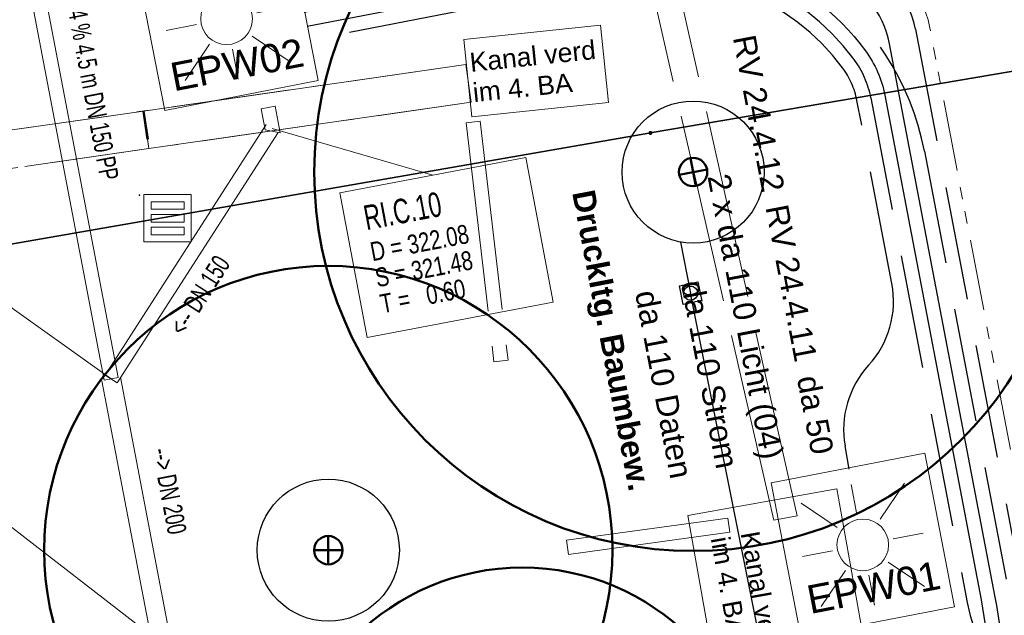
# Model space of a CAD drawing. Extents: x 3503739 to 3504470, y 5375172 to 5375561.
# Tile 69 of 142: x 3504168.69 to 3504179.09, y 5375388.45 to 5375394.74. Entities that reach past the tile are written whole.
import ezdxf

# ---------------------------------------------------------------- set-up
doc = ezdxf.new("R2010")
doc.units = 0
doc.header["$MEASUREMENT"] = 0
for name, pattern in [('140', [41.5, 15, -3.5, 15, -3.5, 1, -3.5]), ('2', [3.4, 1.2, -0.5, 1.2, -0.5]), ('237', [1.5, 0.75, -0.18, 0.13, -0.13, 0.13, -0.18]), ('240', [1.88, 1.25, -0.25, 0.13, -0.25]), ('33', [12, 4, -8]), ('85', [2.7501, 2.0001, -0.25, 0.25, -0.25]), ('86', [2.3751, 2.0001, -0.375]), ('89', [0.85001, 0.30001, -0.125, 0.3, -0.125])]:
    doc.linetypes.add(name, pattern=pattern)
for name, color, linetype in [('3WP_KANALISATION', 7, 'Continuous'), ('68_BL_STREINLAUF', 7, 'Continuous'), ('_4WP_KANAL_STILL', 7, 'Continuous'), ('_4WP_KANALISATIO', 7, 'Continuous'), ('_4WP_KANCAD_', 7, 'Continuous'), ('_4WP_KANCAD__', 7, 'Continuous'), ('_4WP_KANCADT__', 7, 'Continuous'), ('_4WP_LICHT-KSR', 7, 'Continuous'), ('_4WP_LICHT-LAMPE', 7, 'Continuous'), ('_4WP_STADT_BEW_S', 7, 'Continuous'), ('_4WP_STADT_DATEN', 7, 'Continuous'), ('_4WP_STADT_FTT1', 7, 'Continuous'), ('_4WP_STADT_STROM', 7, 'Continuous'), ('BHM_BAUM_NEU', 7, 'Continuous'), ('K_FLURSTUECKE', 7, 'Continuous'), ('K_GRENZEN-UNABGE', 7, 'Continuous'), ('PUNKTHOEHENATTDEF', 7, 'Continuous'), ('PUNKTNUMMERNATTDEF', 7, 'Continuous'), ('PUNKTSPEZIFIKATION', 7, 'Continuous')]:
    doc.layers.add(name, color=color, linetype=linetype)
doc.styles.add('178', font='ARIAL.TTF', dxfattribs={"height": 0.24})
doc.styles.add('207', font='ARIAL.TTF', dxfattribs={"height": 0.2})
doc.styles.add('219', font='ARIAL.TTF', dxfattribs={"height": 0.24})
doc.styles.add('431', font='ARIAL.TTF', dxfattribs={"height": 0.3})
doc.styles.add('434', font='ARIAL.TTF', dxfattribs={"height": 0.24})
doc.styles.add('546', font='ARIALBD.TTF', dxfattribs={"height": 0.24})
doc.styles.add('55', font='ARIAL.TTF', dxfattribs={"height": 0.24})
doc.styles.add('72', font='TXT', dxfattribs={"width": 0.7, "height": 0.2})
doc.styles.add('75', font='TXT', dxfattribs={"width": 0.7, "height": 0.2})
doc.styles.add('77', font='TXT', dxfattribs={"width": 0.7, "height": 0.26})
doc.styles.add('78', font='TXT', dxfattribs={"width": 0.8, "height": 0.2})

# ---------------------------------------------------------------- blocks, each defined once
blk = doc.blocks.new('WP_LP-1020')
at = {"color": 7, "linetype": 'Continuous', "lineweight": 20}
for p, q in [((-0.8253, 0.8253), (0.8253, 0.8253)), ((-0.8253, -0.8253), (-0.8253, 0.8253)), ((0.8253, -0.8253), (0.8253, 0.8253)), ((-0.8253, -0.8253), (0.8253, -0.8253))]:
    blk.add_line(p, q, dxfattribs=at)
at = {"color": 1, "linetype": 'Continuous', "lineweight": 9}
for p, q in [((0, 0.324962), (0, 0.649924)), ((0, 0.649924), (0, 0.324962)), ((-0.554739, 0.55475), (-0.229777, 0.229788)), ((0.229777, 0.229788), (0.554739, 0.55475)), ((0.229777, 0.229788), (0.554739, 0.55475)), ((-0.324962, 0), (-0.649924, 0)), ((-0.324962, 0), (-0.649924, 0)), ((0.324962, 0), (0.649924, 0)), ((-0.229777, -0.229777), (-0.554739, -0.554739)), ((-0.229777, -0.229777), (-0.554739, -0.554739)), ((0.229777, -0.229777), (0.554739, -0.554739)), ((0.229777, -0.229777), (0.554739, -0.554739)), ((0, -0.324962), (0, -0.649924)), ((0, -0.324962), (0, -0.649924))]:
    blk.add_line(p, q, dxfattribs=at)
at = {"color": 7, "linetype": 'Continuous', "lineweight": 20}
blk.add_circle((0, 0), 0.272749, dxfattribs=at)
blk = doc.blocks.new('PUNKT')
blk.add_point((0, 0))
at = {"layer": 'PUNKTHOEHENATTDEF', "linetype": 'Continuous', "flags": 1}
blk.add_attdef('PUNKTHOEHE', (1, -0.5), '', height=0.8, dxfattribs=at)
at = {"layer": 'PUNKTNUMMERNATTDEF', "linetype": 'Continuous', "flags": 1}
blk.add_attdef('PUNKTNUMMER', (1, 0.5), '', height=0.8, dxfattribs=at)
at = {"layer": 'PUNKTSPEZIFIKATION', "linetype": 'Continuous', "flags": 1}
blk.add_attdef('PUNKTSPEZIFIKATION', (1, -1.5), '', height=0.8, dxfattribs=at)
blk = doc.blocks.new('809')
at = {"color": 7, "linetype": 'Continuous', "lineweight": 9}
for points in [[(0, 0), (0.5, 0), (0.5, -0.5), (0, -0.5), (0, 0)], [(0.075005, -0.075005), (0.425003, -0.075005), (0.425003, -0.154999), (0.075005, -0.154999), (0.075005, -0.075005)], [(0.075005, -0.290001), (0.075005, -0.209999), (0.425003, -0.209999), (0.425003, -0.290001), (0.075005, -0.290001)], [(0.075005, -0.425003), (0.425003, -0.425003), (0.425003, -0.345001), (0.075005, -0.345001), (0.075005, -0.425003)]]:
    blk.add_lwpolyline(points, dxfattribs=at)
blk = doc.blocks.new('10-UNVERMARKT')
at = {"color": 255, "linetype": '33', "lineweight": 9}
blk.add_circle((0, 0), 0.0789, dxfattribs=at)
at = {"color": 252, "linetype": 'Continuous', "lineweight": 20}
blk.add_circle((0, 0), 0.0325, dxfattribs=at)

msp = doc.modelspace()

# ---------------------------------------------------------------- linework, layer by layer
at = {"layer": '3WP_KANALISATION', "color": 7, "linetype": '86', "lineweight": 13}
for p, q in [((3504169.995, 5375393.771), (3504140.773, 5375389.57)), ((3504140.829, 5375389.174), (3504170.052, 5375393.375))]:
    msp.add_line(p, q, dxfattribs=at)
at = {"layer": '3WP_KANALISATION', "color": 1, "linetype": '89', "lineweight": 50}
for q in [(3504170.052, 5375393.375), (3504170.06, 5375393.377)]:
    msp.add_line((3504169.995, 5375393.771), q, dxfattribs=at)
at = {"layer": '_4WP_KANAL_STILL', "color": 7, "linetype": '86', "lineweight": 13}
for p, q in [((3504176.898, 5375389.497), (3504175.492, 5375395.763)), ((3504176.653, 5375389.454), (3504175.22, 5375395.7)), ((3504173.402, 5375393.647), (3504173.697, 5375391.125)), ((3504173.551, 5375393.664), (3504173.846, 5375391.143))]:
    msp.add_line(p, q, dxfattribs=at)
at = {"layer": '_4WP_KANAL_STILL', "color": 7, "linetype": 'Continuous', "lineweight": 9}
for p, q in [((3504169.995, 5375393.771), (3504170.052, 5375393.375)), ((3504173.402, 5375393.647), (3504173.551, 5375393.664)), ((3504173.846, 5375391.143), (3504173.697, 5375391.125)), ((3504176.166, 5375389.474), (3504176.187, 5375389.326)), ((3504176.653, 5375389.454), (3504176.898, 5375389.497)), ((3504174.484, 5375389.091), (3504174.464, 5375389.24))]:
    msp.add_line(p, q, dxfattribs=at)
at = {"layer": '_4WP_KANAL_STILL', "color": 7, "linetype": '85', "lineweight": 13}
for p, q in [((3504176.166, 5375389.474), (3504174.464, 5375389.24)), ((3504176.187, 5375389.326), (3504174.484, 5375389.091))]:
    msp.add_line(p, q, dxfattribs=at)
at = {"layer": '_4WP_KANAL_STILL', "color": 7, "linetype": 'Continuous', "lineweight": 20}
for points in [[(3504173.379, 5375394.527), (3504174.822, 5375394.677), (3504174.907, 5375393.861), (3504173.464, 5375393.711), (3504173.379, 5375394.527)], [(3504175.743, 5375389.502), (3504177.318, 5375389.782), (3504177.651, 5375387.912), (3504176.076, 5375387.632), (3504175.743, 5375389.502)]]:
    msp.add_lwpolyline(points, dxfattribs=at)
at = {"layer": '_4WP_KANAL_STILL', "color": 7, "linetype": '140', "lineweight": 13}
msp.add_lwpolyline([(3504170.052, 5375393.375), (3504173.457, 5375393.865), (3504173.401, 5375394.261), (3504169.995, 5375393.771)], dxfattribs=at)
at = {"layer": '_4WP_KANALISATIO', "color": 7, "linetype": 'Continuous', "lineweight": 9}
for p, q in [((3504171.24, 5375393.796), (3504171.387, 5375393.824)), ((3504171.441, 5375393.542), (3504171.282, 5375393.573))]:
    msp.add_line(p, q, dxfattribs=at)
at = {"layer": '_4WP_KANALISATIO', "color": 1, "linetype": 'Continuous', "lineweight": 20}
for p, q in [((3504171.24, 5375393.796), (3504171.282, 5375393.573)), ((3504171.387, 5375393.824), (3504171.441, 5375393.542))]:
    msp.add_line(p, q, dxfattribs=at)
at = {"layer": '_4WP_KANCAD_', "color": 7, "linetype": '240', "lineweight": 13}
msp.add_lwpolyline([(3504140.829, 5375389.174), (3504173.457, 5375393.865), (3504173.401, 5375394.261), (3504140.773, 5375389.57)], dxfattribs=at)
at = {"layer": '_4WP_KANCAD__', "color": 1, "linetype": 'Continuous', "lineweight": 13}
for points in [[(3504168.736, 5375395.359), (3504169.582, 5375390.929), (3504169.73, 5375390.957), (3504168.884, 5375395.387)], [(3504171.293, 5375393.628), (3504169.593, 5375390.984), (3504169.719, 5375390.902), (3504171.419, 5375393.546)], [(3504169.558, 5375390.924), (3504170.09, 5375388.134), (3504170.286, 5375388.172), (3504169.754, 5375390.962)]]:
    msp.add_lwpolyline(points, dxfattribs=at)
at = {"layer": '_4WP_KANCADT__', "color": 1, "linetype": 'Continuous', "lineweight": 20}
for p, q in [((3504171.356, 5375393.587), (3504173.051, 5375393.096)), ((3504169.656, 5375390.943), (3504167.837, 5375392.238)), ((3504170.188, 5375388.153), (3504168.411, 5375389.525))]:
    msp.add_line(p, q, dxfattribs=at)
at = {"layer": '_4WP_KANCADT__', "color": 7, "linetype": 'Continuous', "lineweight": 13}
msp.add_lwpolyline([(3504172.069, 5375392.909), (3504174.034, 5375393.282), (3504174.323, 5375391.755), (3504172.358, 5375391.382), (3504172.069, 5375392.909)], dxfattribs=at)
at = {"layer": '_4WP_KANCADT__', "color": 1, "linetype": 'Continuous', "lineweight": 20}
msp.add_lwpolyline([(3504172.069, 5375392.909), (3504174.034, 5375393.282), (3504174.323, 5375391.755), (3504172.358, 5375391.382), (3504172.069, 5375392.909)], dxfattribs=at)
at = {"layer": '_4WP_LICHT-KSR', "color": 190, "linetype": '2', "lineweight": 30}
for points in [[(3504171.723, 5375394.667), (3504174.991, 5375395.296, -0.28891), (3504177.499, 5375394.317, -0.112325), (3504177.677, 5375393.911), (3504178.694, 5375388.584, 0.093306), (3504178.971, 5375387.881, -0.10778), (3504179.225, 5375387.175, -0.128306), (3504179.056, 5375385.815, 0.142899), (3504178.987, 5375385.091), (3504179.055, 5375384.732)], [(3504177.448, 5375389.99), (3504177.404, 5375390.236, -0.23373), (3504177.653, 5375391.087, 0.237258), (3504177.898, 5375391.951), (3504177.53, 5375393.883, 0.112325), (3504177.378, 5375394.228, 0.28891), (3504175.02, 5375395.149), (3504171.751, 5375394.519)]]:
    msp.add_lwpolyline(points, format="xyb", dxfattribs=at)
at = {"layer": '_4WP_STADT_BEW_S', "color": 142, "linetype": 'Continuous', "lineweight": 30}
for p in [(3504175.668, 5375392.388), (3504177.133, 5375385.043)]:
    msp.add_line(p, (3504175.773, 5375391.849), dxfattribs=at)
msp.add_lwpolyline([(3504175.892, 5375391.771), (3504175.696, 5375391.73), (3504175.655, 5375391.926), (3504175.851, 5375391.967), (3504175.893, 5375391.766)], dxfattribs=at)
for centre, radius in [((3504175.8, 5375393.127), 0.75), ((3504175.773, 5375391.849), 0.075), ((3504171.948, 5375389.136), 0.75)]:
    msp.add_circle(centre, radius, dxfattribs=at)
at = {"layer": '_4WP_STADT_DATEN', "color": 7, "linetype": 'Continuous', "lineweight": 30}
for points in [[(3504178.319, 5375383.986), (3504178.272, 5375384.233, -0.1429), (3504178.325, 5375384.79), (3504178.715, 5375385.769, 0.1429), (3504178.989, 5375388.641), (3504177.873, 5375394.481, 0.25544), (3504177.264, 5375395.222, -0.254434), (3504176.472, 5375396.179), (3504176.424, 5375396.425)], [(3504171.694, 5375394.814), (3504174.963, 5375395.444, -0.288909), (3504177.62, 5375394.407, -0.112325), (3504177.824, 5375393.939), (3504178.841, 5375388.612, -0.1429), (3504178.575, 5375385.824), (3504178.185, 5375384.846, 0.1429), (3504178.124, 5375384.204), (3504178.171, 5375383.959)]]:
    msp.add_lwpolyline(points, format="xyb", dxfattribs=at)
at = {"layer": '_4WP_STADT_FTT1', "color": 1, "linetype": '237', "lineweight": 20}
msp.add_lwpolyline([(3504180.295, 5375385.193, -0.491345), (3504179.606, 5375386.061, 0.093684), (3504179.671, 5375387.234, 0.014336), (3504179.431, 5375388.725), (3504178.297, 5375394.663, 0.299407), (3504177.531, 5375395.452)], format="xyb", dxfattribs=at)
at = {"layer": '_4WP_STADT_STROM', "color": 3, "linetype": '2', "lineweight": 30}
for points in [[(3504176.571, 5375396.454), (3504176.619, 5375396.208, 0.298377), (3504177.499, 5375395.305, -0.299407), (3504178.149, 5375394.635), (3504179.283, 5375388.697, -0.014336), (3504179.523, 5375387.214, -0.128306), (3504179.335, 5375385.704, 0.1429), (3504179.282, 5375385.147), (3504179.35, 5375384.787)], [(3504171.666, 5375394.961), (3504174.935, 5375395.591, -0.414692), (3504178.243, 5375393.348), (3504179.136, 5375388.669, -0.014336), (3504179.374, 5375387.194, -0.128306), (3504179.195, 5375385.76, 0.1429), (3504179.134, 5375385.119), (3504179.203, 5375384.759)]]:
    msp.add_lwpolyline(points, format="xyb", dxfattribs=at)
at = {"layer": 'BHM_BAUM_NEU', "color": 91, "linetype": 'Continuous', "lineweight": 50}
for p, q in [((3504175.828, 5375392.979), (3504175.772, 5375393.274)), ((3504175.948, 5375393.155), (3504175.653, 5375393.099)), ((3504171.948, 5375388.986), (3504171.948, 5375389.286)), ((3504172.098, 5375389.136), (3504171.798, 5375389.136))]:
    msp.add_line(p, q, dxfattribs=at)
for centre, radius in [((3504175.8, 5375393.127), 4), ((3504175.8, 5375393.127), 0.15), ((3504171.948, 5375389.136), 3), ((3504171.948, 5375389.136), 0.15), ((3504173.996, 5375386.452), 2.5), ((3504165.096, 5375384.758), 4)]:
    msp.add_circle(centre, radius, dxfattribs=at)
at = {"layer": 'K_FLURSTUECKE', "color": 252, "linetype": 'Continuous', "lineweight": 30}
for p, q in [((3504185.194, 5375395.217), (3504175.366, 5375393.543)), ((3504175.366, 5375393.543), (3504185.194, 5375395.217)), ((3504185.194, 5375395.217), (3504175.366, 5375393.543)), ((3504175.366, 5375393.543), (3504185.194, 5375395.217)), ((3504175.334, 5375393.537), (3504165.516, 5375391.833)), ((3504165.516, 5375391.833), (3504175.334, 5375393.537)), ((3504175.334, 5375393.537), (3504165.516, 5375391.833)), ((3504165.516, 5375391.833), (3504175.334, 5375393.537))]:
    msp.add_line(p, q, dxfattribs=at)

# ---------------------------------------------------------------- block references
at = {"layer": '68_BL_STREINLAUF', "color": 7}
for name, p in [('PUNKT', (3504169.956, 5375392.884)), ('809', (3504170.001, 5375392.889))]:
    msp.add_blockref(name, p, dxfattribs=at)
at = {"layer": '_4WP_LICHT-LAMPE', "color": 7, "rotation": 10.98001098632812}
for p in [(3504170.874, 5375394.745), (3504177.592, 5375389.192)]:
    msp.add_blockref('WP_LP-1020', p, dxfattribs=at)
at = {"layer": 'K_GRENZEN-UNABGE', "color": 252, "xscale": 0.2, "yscale": 0.2}
msp.add_blockref('10-UNVERMARKT', (3504175.35, 5375393.54), dxfattribs=at)
msp.add_blockref('10-UNVERMARKT', (3504175.35, 5375393.54), dxfattribs=at)
at = {"layer": 'K_GRENZEN-UNABGE', "color": 252}
msp.add_blockref('PUNKT', (3504175.35, 5375393.54), dxfattribs=at)
msp.add_blockref('PUNKT', (3504175.35, 5375393.54), dxfattribs=at)

# ---------------------------------------------------------------- texts
at = {"layer": '_4WP_KANALISATIO', "color": 1, "linetype": 'Continuous', "style": '207'}
for s, rotation, p in [('Kanal verd', 5.94, (3504173.452, 5375394.184)), ('im 4. BA', 5.94, (3504173.485, 5375393.865)), ('Kanal verd.', 280.08, (3504176.3, 5375389.315)), ('im 4. BA', 280.08, (3504175.985, 5375389.259))]:
    msp.add_text(s, height=0.2, rotation=rotation, dxfattribs=at).set_placement(p)
at = {"layer": '_4WP_KANCADT__', "color": 1, "linetype": 'Continuous'}
for s, height, rotation, style, width, p in [('--> 12.4 % 4.5 m DN 150 PP', 0.2, 280.8116, '72', 0.7, (3504169.096, 5375395.361)), ('RI.C.10', 0.26, 10.737, '77', 0.7, (3504172.351, 5375392.513)), ('D = 322.08', 0.2, 10.737, '78', 0.8, (3504172.413, 5375392.185)), ('<-- DN 150', 0.2, 57.2604, '75', 0.7, (3504170.423, 5375391.385)), ('S = 321.48', 0.2, 10.737, '78', 0.8, (3504172.465, 5375391.91)), ('T =   0.60', 0.2, 10.737, '78', 0.8, (3504172.517, 5375391.635)), ('--> DN 200', 0.2, 280.7956, '75', 0.7, (3504170.086, 5375390.194))]:
    msp.add_text(s, height=height, rotation=rotation, dxfattribs=dict(at, style=style, width=width)).set_placement(p)
at = {"layer": '_4WP_LICHT-KSR', "color": 190, "linetype": 'Continuous', "style": '55'}
msp.add_text('2 x da 110 Licht (04)', height=0.24, rotation=280.774, dxfattribs=at).set_placement((3504175.951, 5375393.082))
at = {"layer": '_4WP_LICHT-LAMPE', "color": 190, "linetype": 'Continuous', "style": '431'}
for s, p in [('EPW02', (3504170.316, 5375393.978)), ('EPW01', (3504177.037, 5375388.461))]:
    msp.add_text(s, height=0.3, rotation=10.9801, dxfattribs=at).set_placement(p)
at = {"layer": '_4WP_STADT_BEW_S', "color": 5, "linetype": 'Continuous', "style": '546'}
msp.add_text('Druckltg. Baumbew.', height=0.24, rotation=280.774, dxfattribs=at).set_placement((3504174.522, 5375392.911))
at = {"layer": '_4WP_STADT_DATEN', "color": 7, "linetype": 'Continuous', "style": '434'}
msp.add_text('da 110 Daten', height=0.24, rotation=280.774, dxfattribs=at).set_placement((3504175.186, 5375391.853))
at = {"layer": '_4WP_STADT_FTT1', "color": 1, "linetype": 'Continuous', "style": '178'}
for s, p in [('RV 24.4.12', (3504176.219, 5375394.548)), ('RV 24.4.11', (3504176.563, 5375392.757)), ('da 50', (3504176.895, 5375390.954))]:
    msp.add_text(s, height=0.24, rotation=280.774, dxfattribs=at).set_placement(p)
at = {"layer": '_4WP_STADT_STROM', "color": 7, "linetype": 'Continuous', "style": '219'}
msp.add_text('da 110 Strom', height=0.24, rotation=280.774, dxfattribs=at).set_placement((3504175.67, 5375391.957))

doc.saveas('drawing.dxf')
